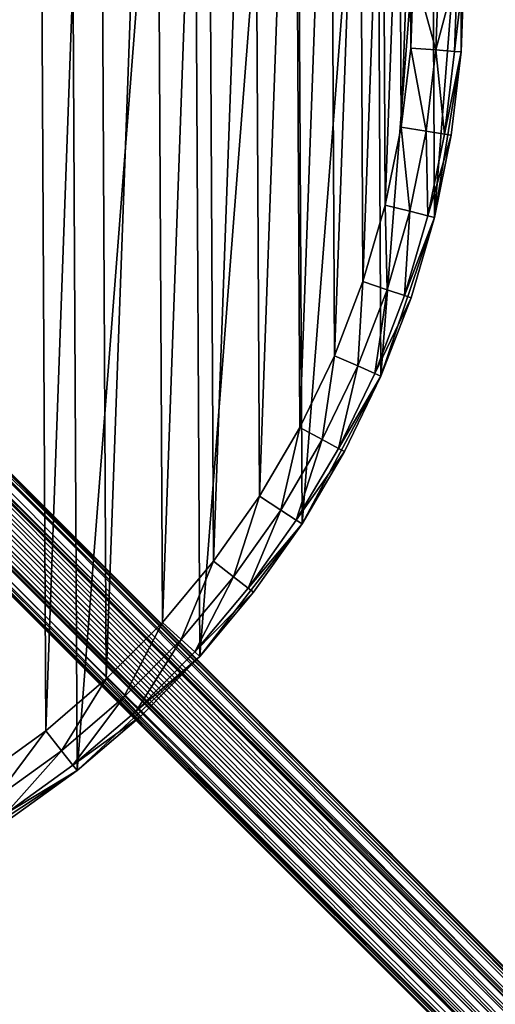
# Model space of a CAD drawing. Header units: millimetres. Extents: x -102 to 98, y 1 to 201.
# Tile 12 of 31: x 21 to 40, y 60 to 99. Entities that reach past the tile are written whole.
import ezdxf

# ---------------------------------------------------------------- set-up
doc = ezdxf.new("R2010")
doc.units = ezdxf.units.MM
doc.header["$LTSCALE"] = 25.4
doc.layers.get('0').update_dxf_attribs({"true_color": 0xff5454})

# ---------------------------------------------------------------- blocks, each defined once
blk = doc.blocks.new('COBA-ANTIQUE-I-9042.STL')
at = {"color": 39, "true_color": 0x42361f}
mesh = blk.add_polyface(dxfattribs=at)
corners = [(98.319, 201, -35.4), (-101.681, 1, -35.4), (-101.681, 201, -35.4), (98.319, 1, -35.4)]
mesh.append_faces([[corners[k] for k in face] for face in [(0, 1, 2), (1, 0, 3)]], dxfattribs={"vtx0": -1, "color": 39})
mesh = blk.add_polyface(dxfattribs=at)
corners = [(98.319, 1, -30), (-101.681, 201, -30), (-101.681, 1, -30), (98.319, 201, -30)]
mesh.append_faces([[corners[k] for k in face] for face in [(0, 1, 2), (1, 0, 3)]], dxfattribs={"vtx0": -1, "color": 39})
at = {"color": 250, "true_color": 0x262626}
mesh = blk.add_polyface(dxfattribs=at)
corners = [(-69.408, 169.364, -47.039), (66.406, 32.912, -47.1), (-69.769, 169.088, -47.1), (66.682, 33.274, -47.039)]
mesh.append_faces([[corners[k] for k in face] for face in [(0, 1, 2), (1, 0, 3)]], dxfattribs={"vtx0": -1, "color": 250})
mesh = blk.add_polyface(dxfattribs=at)
corners = [(-69.018, 169.539, -46.872), (66.682, 33.274, -47.039), (-69.408, 169.364, -47.039), (66.857, 33.663, -46.872)]
mesh.append_faces([[corners[k] for k in face] for face in [(0, 1, 2), (1, 0, 3)]], dxfattribs={"vtx0": -1, "color": 250})
mesh = blk.add_polyface(dxfattribs=at)
corners = [(-68.848, 169.591, -46.77), (66.857, 33.663, -46.872), (-69.018, 169.539, -46.872), (66.909, 33.833, -46.77)]
mesh.append_faces([[corners[k] for k in face] for face in [(0, 1, 2), (1, 0, 3)]], dxfattribs={"vtx0": -1, "color": 250})
mesh = blk.add_polyface(dxfattribs=at)
corners = [(-68.295, 169.696, -46.25), (66.909, 33.833, -46.77), (-68.848, 169.591, -46.77), (67.014, 34.386, -46.25)]
mesh.append_faces([[corners[k] for k in face] for face in [(0, 1, 2), (1, 0, 3)]], dxfattribs={"vtx0": -1, "color": 250})
mesh = blk.add_polyface(dxfattribs=at)
corners = [(3.957, 97.766, -45.4), (67.035, 34.602, -45.849), (-68.295, 169.696, -46.25)]
mesh.append_faces([[corners[k] for k in face] for face in [(0, 1, 2)]], dxfattribs={"color": 250})
mesh = blk.add_polyface(dxfattribs=at)
corners = [(67.035, 34.602, -45.849), (67.014, 34.386, -46.25), (-68.295, 169.696, -46.25)]
mesh.append_faces([[corners[k] for k in face] for face in [(0, 1, 2)]], dxfattribs={"color": 250})
mesh = blk.add_polyface(dxfattribs=at)
corners = [(-69.769, 169.088, -47.1), (66.046, 32.637, -47.039), (-70.045, 168.726, -47.039), (66.406, 32.912, -47.1)]
mesh.append_faces([[corners[k] for k in face] for face in [(0, 1, 2), (1, 0, 3)]], dxfattribs={"vtx0": -1, "color": 250})
mesh = blk.add_polyface(dxfattribs=at)
corners = [(-70.045, 168.726, -47.039), (65.655, 32.461, -46.872), (-70.22, 168.337, -46.872), (66.046, 32.637, -47.039)]
mesh.append_faces([[corners[k] for k in face] for face in [(0, 1, 2), (1, 0, 3)]], dxfattribs={"vtx0": -1, "color": 250})
mesh = blk.add_polyface(dxfattribs=at)
corners = [(-70.272, 168.167, -46.77), (64.932, 32.304, -46.25), (-70.377, 167.614, -46.25), (65.485, 32.409, -46.77)]
mesh.append_faces([[corners[k] for k in face] for face in [(0, 1, 2), (1, 0, 3)]], dxfattribs={"vtx0": -1, "color": 250})
mesh = blk.add_polyface(dxfattribs=at)
corners = [(-70.22, 168.337, -46.872), (65.485, 32.409, -46.77), (-70.272, 168.167, -46.77), (65.655, 32.461, -46.872)]
mesh.append_faces([[corners[k] for k in face] for face in [(0, 1, 2), (1, 0, 3)]], dxfattribs={"vtx0": -1, "color": 250})
mesh = blk.add_polyface(dxfattribs=at)
corners = [(-70.377, 167.614, -46.25), (64.932, 32.304, -46.25), (-70.398, 167.398, -45.85)]
mesh.append_faces([[corners[k] for k in face] for face in [(0, 1, 2)]], dxfattribs={"color": 250})
mesh = blk.add_polyface(dxfattribs=at)
corners = [(-7.32, 104.234, -45.4), (-70.398, 167.398, -45.85), (64.932, 32.304, -46.25)]
mesh.append_faces([[corners[k] for k in face] for face in [(0, 1, 2)]], dxfattribs={"color": 250})
mesh = blk.add_polyface(dxfattribs=at)
corners = [(-41.527, 97.486, 0), (-40.509, 110.615, 0), (-41.562, 104.093, 0), (-40.405, 90.976, 0), (-38.397, 116.874, 0), (-38.227, 84.739, 0), (-35.283, 122.701, 0), (-35.052, 78.946, 0), (-31.253, 127.936, 0), (-30.967, 73.754, 0), (-26.416, 132.436, 0), (-26.083, 69.305, 0), (-20.905, 136.078, 0), (-20.533, 65.721, 0), (-14.869, 138.764, 0), (-14.47, 63.099, 0), (-8.473, 140.419, 0), (-8.057, 61.511, 0), (-1.893, 140.999, 0), (-1.47, 61.001, 0), (4.694, 140.489, 0), (5.11, 61.581, 0), (11.107, 138.901, 0), (11.506, 63.236, 0), (17.17, 136.279, 0), (17.542, 65.922, 0), (22.72, 132.695, 0), (23.053, 69.564, 0), (27.604, 128.246, 0), (27.89, 74.064, 0), (31.689, 123.054, 0), (31.92, 79.299, 0), (34.864, 117.261, 0), (35.034, 85.126, 0), (37.042, 111.024, 0), (37.146, 91.385, 0), (38.164, 104.514, 0), (38.199, 97.907, 0)]
mesh.append_faces([[corners[k] for k in face] for face in [(0, 1, 2), (36, 35, 37)]], dxfattribs={"vtx0": -1, "color": 250})
mesh.append_faces([[corners[k] for k in face] for face in [(1, 3, 4), (4, 5, 6), (6, 7, 8), (8, 9, 10), (10, 11, 12), (12, 13, 14), (14, 15, 16), (16, 17, 18), (18, 19, 20), (20, 21, 22), (22, 23, 24), (24, 25, 26), (26, 27, 28), (28, 29, 30), (30, 31, 32), (32, 33, 34), (34, 35, 36)]], dxfattribs={"vtx0": -1, "vtx1": -1, "color": 250})
mesh.append_faces([[corners[k] for k in face] for face in [(1, 0, 3), (4, 3, 5), (6, 5, 7), (8, 7, 9), (10, 9, 11), (12, 11, 13), (14, 13, 15), (16, 15, 17), (18, 17, 19), (20, 19, 21), (22, 21, 23), (24, 23, 25), (26, 25, 27), (28, 27, 29), (30, 29, 31), (32, 31, 33), (34, 33, 35)]], dxfattribs={"vtx0": -1, "vtx2": -1, "color": 250})
mesh = blk.add_polyface(dxfattribs=at)
corners = [(-39.568, 103.938, -30), (-39.535, 97.662, -30), (-39.681, 100.799, -30), (-39.196, 107.057, -30), (-39.13, 94.548, -30), (-38.567, 110.134, -30), (-38.469, 91.477, -30), (-37.687, 113.149, -30), (-37.557, 88.472, -30), (-36.561, 116.081, -30), (-36.4, 85.552, -30), (-35.196, 118.909, -30), (-35.006, 82.738, -30), (-33.603, 121.616, -30), (-33.384, 80.048, -30), (-31.792, 124.181, -30), (-31.545, 77.502, -30), (-29.774, 126.589, -30), (-29.503, 75.116, -30), (-27.565, 128.821, -30), (-27.27, 72.907, -30), (-25.18, 130.864, -30), (-24.863, 70.89, -30), (-22.633, 132.702, -30), (-22.297, 69.078, -30), (-19.944, 134.324, -30), (-19.591, 67.485, -30), (-17.129, 135.718, -30), (-16.762, 66.121, -30), (-14.21, 136.875, -30), (-13.83, 64.994, -30), (-11.204, 137.787, -30), (-10.815, 64.114, -30), (-8.134, 138.448, -30), (-7.738, 63.486, -30), (-5.019, 138.853, -30), (-4.62, 63.114, -30), (-1.882, 138.999, -30), (-1.481, 63.001, -30), (1.257, 138.886, -30), (1.656, 63.147, -30), (4.375, 138.514, -30), (4.771, 63.552, -30), (7.452, 137.886, -30), (7.841, 64.213, -30), (10.467, 137.006, -30), (10.847, 65.125, -30), (13.399, 135.879, -30), (13.766, 66.282, -30), (16.228, 134.515, -30), (16.581, 67.676, -30), (18.934, 132.922, -30), (19.27, 69.298, -30), (21.5, 131.11, -30), (21.817, 71.136, -30), (23.907, 129.093, -30), (24.202, 73.179, -30), (26.14, 126.884, -30), (26.412, 75.411, -30), (28.182, 124.498, -30), (28.429, 77.819, -30), (30.021, 121.952, -30), (30.24, 80.384, -30), (31.643, 119.262, -30), (31.834, 83.091, -30), (33.037, 116.448, -30), (33.198, 85.919, -30), (34.194, 113.528, -30), (34.324, 88.851, -30), (35.106, 110.523, -30), (35.204, 91.866, -30), (35.767, 107.452, -30), (35.833, 94.943, -30), (36.172, 104.338, -30), (36.205, 98.062, -30), (36.318, 101.201, -30)]
mesh.append_faces([[corners[k] for k in face] for face in [(0, 1, 2), (74, 73, 75)]], dxfattribs={"vtx0": -1, "color": 250})
mesh.append_faces([[corners[k] for k in face] for face in [(1, 3, 4), (4, 5, 6), (6, 7, 8), (8, 9, 10), (10, 11, 12), (12, 13, 14), (14, 15, 16), (16, 17, 18), (18, 19, 20), (20, 21, 22), (22, 23, 24), (24, 25, 26), (26, 27, 28), (28, 29, 30), (30, 31, 32), (32, 33, 34), (34, 35, 36), (36, 37, 38), (38, 39, 40), (40, 41, 42), (42, 43, 44), (44, 45, 46), (46, 47, 48), (48, 49, 50), (50, 51, 52), (52, 53, 54), (54, 55, 56), (56, 57, 58), (58, 59, 60), (60, 61, 62), (62, 63, 64), (64, 65, 66), (66, 67, 68), (68, 69, 70), (70, 71, 72), (72, 73, 74)]], dxfattribs={"vtx0": -1, "vtx1": -1, "color": 250})
mesh.append_faces([[corners[k] for k in face] for face in [(1, 0, 3), (4, 3, 5), (6, 5, 7), (8, 7, 9), (10, 9, 11), (12, 11, 13), (14, 13, 15), (16, 15, 17), (18, 17, 19), (20, 19, 21), (22, 21, 23), (24, 23, 25), (26, 25, 27), (28, 27, 29), (30, 29, 31), (32, 31, 33), (34, 33, 35), (36, 35, 37), (38, 37, 39), (40, 39, 41), (42, 41, 43), (44, 43, 45), (46, 45, 47), (48, 47, 49), (50, 49, 51), (52, 51, 53), (54, 53, 55), (56, 55, 57), (58, 57, 59), (60, 59, 61), (62, 61, 63), (64, 63, 65), (66, 65, 67), (68, 67, 69), (70, 69, 71), (72, 71, 73)]], dxfattribs={"vtx0": -1, "vtx2": -1, "color": 250})
mesh = blk.add_polyface(dxfattribs=at)
corners = [(38.164, 104.514, 0), (38.199, 97.907, 0), (38.318, 101.211, -28)]
mesh.append_faces([[corners[k] for k in face] for face in [(0, 1, 2)]], dxfattribs={"color": 250})
mesh = blk.add_polyface(dxfattribs=at)
corners = [(-7.32, 104.234, -45.4), (64.932, 32.304, -46.25), (1.553, 95.362, -45.4)]
mesh.append_faces([[corners[k] for k in face] for face in [(0, 1, 2)]], dxfattribs={"color": 250})
mesh = blk.add_polyface(dxfattribs=at)
corners = [(36.318, 101.201, -30), (37.202, 97.985, -29.732), (36.205, 98.062, -30), (37.318, 101.206, -29.732)]
mesh.append_faces([[corners[k] for k in face] for face in [(0, 1, 2), (1, 0, 3)]], dxfattribs={"vtx0": -1, "color": 250})
mesh = blk.add_polyface(dxfattribs=at)
corners = [(37.202, 97.985, -29.732), (38.05, 101.21, -29), (37.932, 97.928, -29), (37.318, 101.206, -29.732)]
mesh.append_faces([[corners[k] for k in face] for face in [(0, 1, 2), (1, 0, 3)]], dxfattribs={"vtx0": -1, "color": 250})
mesh = blk.add_polyface(dxfattribs=at)
corners = [(37.932, 97.928, -29), (38.318, 101.211, -28), (38.199, 97.907, -28), (38.05, 101.21, -29)]
mesh.append_faces([[corners[k] for k in face] for face in [(0, 1, 2), (1, 0, 3)]], dxfattribs={"vtx0": -1, "color": 250})
mesh = blk.add_polyface(dxfattribs=at)
corners = [(38.318, 101.211, -28), (38.199, 97.907, 0), (38.199, 97.907, -28)]
mesh.append_faces([[corners[k] for k in face] for face in [(0, 1, 2)]], dxfattribs={"color": 250})
mesh = blk.add_polyface(dxfattribs=at)
corners = [(36.205, 98.062, -30), (36.82, 94.784, -29.732), (35.833, 94.943, -30), (37.202, 97.985, -29.732)]
mesh.append_faces([[corners[k] for k in face] for face in [(0, 1, 2), (1, 0, 3)]], dxfattribs={"vtx0": -1, "color": 250})
mesh = blk.add_polyface(dxfattribs=at)
corners = [(37.202, 97.985, -29.732), (37.543, 94.667, -29), (36.82, 94.784, -29.732), (37.932, 97.928, -29)]
mesh.append_faces([[corners[k] for k in face] for face in [(0, 1, 2), (1, 0, 3)]], dxfattribs={"vtx0": -1, "color": 250})
mesh = blk.add_polyface(dxfattribs=at)
corners = [(38.199, 97.907, 0), (37.146, 91.385, 0), (37.807, 94.625, -28)]
mesh.append_faces([[corners[k] for k in face] for face in [(0, 1, 2)]], dxfattribs={"color": 250})
mesh = blk.add_polyface(dxfattribs=at)
corners = [(37.543, 94.667, -29), (38.199, 97.907, -28), (37.807, 94.625, -28), (37.932, 97.928, -29)]
mesh.append_faces([[corners[k] for k in face] for face in [(0, 1, 2), (1, 0, 3)]], dxfattribs={"vtx0": -1, "color": 250})
mesh = blk.add_polyface(dxfattribs=at)
corners = [(38.199, 97.907, 0), (37.807, 94.625, -28), (38.199, 97.907, -28)]
mesh.append_faces([[corners[k] for k in face] for face in [(0, 1, 2)]], dxfattribs={"color": 250})
mesh = blk.add_polyface(dxfattribs=at)
corners = [(66.981, 34.155, -44.287), (3.836, 97.564, -44.55), (3.476, 97.044, -43.928)]
mesh.append_faces([[corners[k] for k in face] for face in [(0, 1, 2)]], dxfattribs={"color": 250})
mesh = blk.add_polyface(dxfattribs=at)
corners = [(3.948, 97.75, -45.155), (3.836, 97.564, -44.55), (67.014, 34.382, -44.544)]
mesh.append_faces([[corners[k] for k in face] for face in [(0, 1, 2)]], dxfattribs={"color": 250})
mesh = blk.add_polyface(dxfattribs=at)
corners = [(67.014, 34.382, -44.544), (3.836, 97.564, -44.55), (66.981, 34.155, -44.287)]
mesh.append_faces([[corners[k] for k in face] for face in [(0, 1, 2)]], dxfattribs={"color": 250})
mesh = blk.add_polyface(dxfattribs=at)
corners = [(3.957, 97.766, -45.4), (3.948, 97.75, -45.155), (67.035, 34.602, -44.952)]
mesh.append_faces([[corners[k] for k in face] for face in [(0, 1, 2)]], dxfattribs={"color": 250})
mesh = blk.add_polyface(dxfattribs=at)
corners = [(67.014, 34.382, -44.544), (67.035, 34.602, -44.952), (3.948, 97.75, -45.155)]
mesh.append_faces([[corners[k] for k in face] for face in [(0, 1, 2)]], dxfattribs={"color": 250})
mesh = blk.add_polyface(dxfattribs=at)
corners = [(3.957, 97.766, -45.4), (67.035, 34.602, -44.952), (67.041, 34.682, -45.4)]
mesh.append_faces([[corners[k] for k in face] for face in [(0, 1, 2)]], dxfattribs={"color": 250})
mesh = blk.add_polyface(dxfattribs=at)
corners = [(3.957, 97.766, -45.4), (67.041, 34.682, -45.4), (67.035, 34.602, -45.849)]
mesh.append_faces([[corners[k] for k in face] for face in [(0, 1, 2)]], dxfattribs={"color": 250})
mesh = blk.add_polyface(dxfattribs=at)
corners = [(66.406, 32.912, -43.7), (3.216, 96.726, -43.758), (2.915, 96.404, -43.7)]
mesh.append_faces([[corners[k] for k in face] for face in [(0, 1, 2)]], dxfattribs={"color": 250})
mesh = blk.add_polyface(dxfattribs=at)
corners = [(66.682, 33.274, -43.761), (3.476, 97.044, -43.928), (3.216, 96.726, -43.758)]
mesh.append_faces([[corners[k] for k in face] for face in [(0, 1, 2)]], dxfattribs={"color": 250})
mesh = blk.add_polyface(dxfattribs=at)
corners = [(66.682, 33.274, -43.761), (3.216, 96.726, -43.758), (66.406, 32.912, -43.7)]
mesh.append_faces([[corners[k] for k in face] for face in [(0, 1, 2)]], dxfattribs={"color": 250})
mesh = blk.add_polyface(dxfattribs=at)
corners = [(66.857, 33.663, -43.928), (3.476, 97.044, -43.928), (66.682, 33.274, -43.761)]
mesh.append_faces([[corners[k] for k in face] for face in [(0, 1, 2)]], dxfattribs={"color": 250})
mesh = blk.add_polyface(dxfattribs=at)
corners = [(66.913, 33.845, -44.038), (3.476, 97.044, -43.928), (66.857, 33.663, -43.928)]
mesh.append_faces([[corners[k] for k in face] for face in [(0, 1, 2)]], dxfattribs={"color": 250})
mesh = blk.add_polyface(dxfattribs=at)
corners = [(66.981, 34.155, -44.287), (3.476, 97.044, -43.928), (66.913, 33.845, -44.038)]
mesh.append_faces([[corners[k] for k in face] for face in [(0, 1, 2)]], dxfattribs={"color": 250})
mesh = blk.add_polyface(dxfattribs=at)
corners = [(66.044, 32.636, -43.761), (2.915, 96.404, -43.7), (2.592, 96.102, -43.758)]
mesh.append_faces([[corners[k] for k in face] for face in [(0, 1, 2)]], dxfattribs={"color": 250})
mesh = blk.add_polyface(dxfattribs=at)
corners = [(66.406, 32.912, -43.7), (2.915, 96.404, -43.7), (66.044, 32.636, -43.761)]
mesh.append_faces([[corners[k] for k in face] for face in [(0, 1, 2)]], dxfattribs={"color": 250})
mesh = blk.add_polyface(dxfattribs=at)
corners = [(65.655, 32.461, -43.928), (2.592, 96.102, -43.758), (2.274, 95.842, -43.928)]
mesh.append_faces([[corners[k] for k in face] for face in [(0, 1, 2)]], dxfattribs={"color": 250})
mesh = blk.add_polyface(dxfattribs=at)
corners = [(66.044, 32.636, -43.761), (2.592, 96.102, -43.758), (65.655, 32.461, -43.928)]
mesh.append_faces([[corners[k] for k in face] for face in [(0, 1, 2)]], dxfattribs={"color": 250})
mesh = blk.add_polyface(dxfattribs=at)
corners = [(65.485, 32.409, -44.03), (2.274, 95.842, -43.928), (1.754, 95.482, -44.55)]
mesh.append_faces([[corners[k] for k in face] for face in [(0, 1, 2)]], dxfattribs={"color": 250})
mesh = blk.add_polyface(dxfattribs=at)
corners = [(65.655, 32.461, -43.928), (2.274, 95.842, -43.928), (65.485, 32.409, -44.03)]
mesh.append_faces([[corners[k] for k in face] for face in [(0, 1, 2)]], dxfattribs={"color": 250})
mesh = blk.add_polyface(dxfattribs=at)
corners = [(1.569, 95.371, -45.155), (1.553, 95.362, -45.4), (64.636, 32.278, -45.4)]
mesh.append_faces([[corners[k] for k in face] for face in [(0, 1, 2)]], dxfattribs={"color": 250})
mesh = blk.add_polyface(dxfattribs=at)
corners = [(1.553, 95.362, -45.4), (64.932, 32.304, -46.25), (64.716, 32.283, -45.848)]
mesh.append_faces([[corners[k] for k in face] for face in [(0, 1, 2)]], dxfattribs={"color": 250})
mesh = blk.add_polyface(dxfattribs=at)
corners = [(1.553, 95.362, -45.4), (64.716, 32.283, -45.848), (64.636, 32.278, -45.4)]
mesh.append_faces([[corners[k] for k in face] for face in [(0, 1, 2)]], dxfattribs={"color": 250})
mesh = blk.add_polyface(dxfattribs=at)
corners = [(1.754, 95.482, -44.55), (1.569, 95.371, -45.155), (64.716, 32.283, -44.951)]
mesh.append_faces([[corners[k] for k in face] for face in [(0, 1, 2)]], dxfattribs={"color": 250})
mesh = blk.add_polyface(dxfattribs=at)
corners = [(64.716, 32.283, -44.951), (1.569, 95.371, -45.155), (64.636, 32.278, -45.4)]
mesh.append_faces([[corners[k] for k in face] for face in [(0, 1, 2)]], dxfattribs={"color": 250})
mesh = blk.add_polyface(dxfattribs=at)
corners = [(65.485, 32.409, -44.03), (1.754, 95.482, -44.55), (64.932, 32.304, -44.55)]
mesh.append_faces([[corners[k] for k in face] for face in [(0, 1, 2)]], dxfattribs={"color": 250})
mesh = blk.add_polyface(dxfattribs=at)
corners = [(1.754, 95.482, -44.55), (64.716, 32.283, -44.951), (64.932, 32.304, -44.55)]
mesh.append_faces([[corners[k] for k in face] for face in [(0, 1, 2)]], dxfattribs={"color": 250})
mesh = blk.add_polyface(dxfattribs=at)
corners = [(35.833, 94.943, -30), (36.175, 91.626, -29.732), (35.204, 91.866, -30), (36.82, 94.784, -29.732)]
mesh.append_faces([[corners[k] for k in face] for face in [(0, 1, 2), (1, 0, 3)]], dxfattribs={"vtx0": -1, "color": 250})
mesh = blk.add_polyface(dxfattribs=at)
corners = [(36.82, 94.784, -29.732), (36.886, 91.45, -29), (36.175, 91.626, -29.732), (37.543, 94.667, -29)]
mesh.append_faces([[corners[k] for k in face] for face in [(0, 1, 2), (1, 0, 3)]], dxfattribs={"vtx0": -1, "color": 250})
mesh = blk.add_polyface(dxfattribs=at)
corners = [(36.886, 91.45, -29), (37.807, 94.625, -28), (37.146, 91.385, -28), (37.543, 94.667, -29)]
mesh.append_faces([[corners[k] for k in face] for face in [(0, 1, 2), (1, 0, 3)]], dxfattribs={"vtx0": -1, "color": 250})
mesh = blk.add_polyface(dxfattribs=at)
corners = [(37.807, 94.625, -28), (37.146, 91.385, 0), (37.146, 91.385, -28)]
mesh.append_faces([[corners[k] for k in face] for face in [(0, 1, 2)]], dxfattribs={"color": 250})
mesh = blk.add_polyface(dxfattribs=at)
corners = [(35.204, 91.866, -30), (35.272, 88.532, -29.732), (34.324, 88.851, -30), (36.175, 91.626, -29.732)]
mesh.append_faces([[corners[k] for k in face] for face in [(0, 1, 2), (1, 0, 3)]], dxfattribs={"vtx0": -1, "color": 250})
mesh = blk.add_polyface(dxfattribs=at)
corners = [(37.146, 91.385, 0), (35.034, 85.126, 0), (36.219, 88.212, -28)]
mesh.append_faces([[corners[k] for k in face] for face in [(0, 1, 2)]], dxfattribs={"color": 250})
mesh = blk.add_polyface(dxfattribs=at)
corners = [(36.175, 91.626, -29.732), (35.965, 88.298, -29), (35.272, 88.532, -29.732), (36.886, 91.45, -29)]
mesh.append_faces([[corners[k] for k in face] for face in [(0, 1, 2), (1, 0, 3)]], dxfattribs={"vtx0": -1, "color": 250})
mesh = blk.add_polyface(dxfattribs=at)
corners = [(35.965, 88.298, -29), (37.146, 91.385, -28), (36.219, 88.212, -28), (36.886, 91.45, -29)]
mesh.append_faces([[corners[k] for k in face] for face in [(0, 1, 2), (1, 0, 3)]], dxfattribs={"vtx0": -1, "color": 250})
mesh = blk.add_polyface(dxfattribs=at)
corners = [(37.146, 91.385, 0), (36.219, 88.212, -28), (37.146, 91.385, -28)]
mesh.append_faces([[corners[k] for k in face] for face in [(0, 1, 2)]], dxfattribs={"color": 250})
mesh = blk.add_polyface(dxfattribs=at)
corners = [(34.324, 88.851, -30), (34.116, 85.523, -29.732), (33.198, 85.919, -30), (35.272, 88.532, -29.732)]
mesh.append_faces([[corners[k] for k in face] for face in [(0, 1, 2), (1, 0, 3)]], dxfattribs={"vtx0": -1, "color": 250})
mesh = blk.add_polyface(dxfattribs=at)
corners = [(35.272, 88.532, -29.732), (34.788, 85.232, -29), (34.116, 85.523, -29.732), (35.965, 88.298, -29)]
mesh.append_faces([[corners[k] for k in face] for face in [(0, 1, 2), (1, 0, 3)]], dxfattribs={"vtx0": -1, "color": 250})
mesh = blk.add_polyface(dxfattribs=at)
corners = [(34.788, 85.232, -29), (36.219, 88.212, -28), (35.034, 85.126, -28), (35.965, 88.298, -29)]
mesh.append_faces([[corners[k] for k in face] for face in [(0, 1, 2), (1, 0, 3)]], dxfattribs={"vtx0": -1, "color": 250})
mesh = blk.add_polyface(dxfattribs=at)
corners = [(36.219, 88.212, -28), (35.034, 85.126, 0), (35.034, 85.126, -28)]
mesh.append_faces([[corners[k] for k in face] for face in [(0, 1, 2)]], dxfattribs={"color": 250})
mesh = blk.add_polyface(dxfattribs=at)
corners = [(33.198, 85.919, -30), (32.716, 82.619, -29.732), (31.834, 83.091, -30), (34.116, 85.523, -29.732)]
mesh.append_faces([[corners[k] for k in face] for face in [(0, 1, 2), (1, 0, 3)]], dxfattribs={"vtx0": -1, "color": 250})
mesh = blk.add_polyface(dxfattribs=at)
corners = [(34.116, 85.523, -29.732), (33.361, 82.274, -29), (32.716, 82.619, -29.732), (34.788, 85.232, -29)]
mesh.append_faces([[corners[k] for k in face] for face in [(0, 1, 2), (1, 0, 3)]], dxfattribs={"vtx0": -1, "color": 250})
mesh = blk.add_polyface(dxfattribs=at)
corners = [(35.034, 85.126, 0), (31.92, 79.299, 0), (33.597, 82.148, -28)]
mesh.append_faces([[corners[k] for k in face] for face in [(0, 1, 2)]], dxfattribs={"color": 250})
mesh = blk.add_polyface(dxfattribs=at)
corners = [(33.361, 82.274, -29), (35.034, 85.126, -28), (33.597, 82.148, -28), (34.788, 85.232, -29)]
mesh.append_faces([[corners[k] for k in face] for face in [(0, 1, 2), (1, 0, 3)]], dxfattribs={"vtx0": -1, "color": 250})
mesh = blk.add_polyface(dxfattribs=at)
corners = [(35.034, 85.126, 0), (33.597, 82.148, -28), (35.034, 85.126, -28)]
mesh.append_faces([[corners[k] for k in face] for face in [(0, 1, 2)]], dxfattribs={"color": 250})
mesh = blk.add_polyface(dxfattribs=at)
corners = [(31.834, 83.091, -30), (31.08, 79.842, -29.732), (30.24, 80.384, -30), (32.716, 82.619, -29.732)]
mesh.append_faces([[corners[k] for k in face] for face in [(0, 1, 2), (1, 0, 3)]], dxfattribs={"vtx0": -1, "color": 250})
mesh = blk.add_polyface(dxfattribs=at)
corners = [(32.716, 82.619, -29.732), (31.695, 79.445, -29), (31.08, 79.842, -29.732), (33.361, 82.274, -29)]
mesh.append_faces([[corners[k] for k in face] for face in [(0, 1, 2), (1, 0, 3)]], dxfattribs={"vtx0": -1, "color": 250})
mesh = blk.add_polyface(dxfattribs=at)
corners = [(31.695, 79.445, -29), (33.597, 82.148, -28), (31.92, 79.299, -28), (33.361, 82.274, -29)]
mesh.append_faces([[corners[k] for k in face] for face in [(0, 1, 2), (1, 0, 3)]], dxfattribs={"vtx0": -1, "color": 250})
mesh = blk.add_polyface(dxfattribs=at)
corners = [(33.597, 82.148, -28), (31.92, 79.299, 0), (31.92, 79.299, -28)]
mesh.append_faces([[corners[k] for k in face] for face in [(0, 1, 2)]], dxfattribs={"color": 250})
mesh = blk.add_polyface(dxfattribs=at)
corners = [(30.24, 80.384, -30), (29.221, 77.208, -29.732), (28.429, 77.819, -30), (31.08, 79.842, -29.732)]
mesh.append_faces([[corners[k] for k in face] for face in [(0, 1, 2), (1, 0, 3)]], dxfattribs={"vtx0": -1, "color": 250})
mesh = blk.add_polyface(dxfattribs=at)
corners = [(31.08, 79.842, -29.732), (29.801, 76.762, -29), (29.221, 77.208, -29.732), (31.695, 79.445, -29)]
mesh.append_faces([[corners[k] for k in face] for face in [(0, 1, 2), (1, 0, 3)]], dxfattribs={"vtx0": -1, "color": 250})
mesh = blk.add_polyface(dxfattribs=at)
corners = [(31.92, 79.299, 0), (27.89, 74.064, 0), (30.013, 76.598, -28)]
mesh.append_faces([[corners[k] for k in face] for face in [(0, 1, 2)]], dxfattribs={"color": 250})
mesh = blk.add_polyface(dxfattribs=at)
corners = [(29.801, 76.762, -29), (31.92, 79.299, -28), (30.013, 76.598, -28), (31.695, 79.445, -29)]
mesh.append_faces([[corners[k] for k in face] for face in [(0, 1, 2), (1, 0, 3)]], dxfattribs={"vtx0": -1, "color": 250})
mesh = blk.add_polyface(dxfattribs=at)
corners = [(31.92, 79.299, 0), (30.013, 76.598, -28), (31.92, 79.299, -28)]
mesh.append_faces([[corners[k] for k in face] for face in [(0, 1, 2)]], dxfattribs={"color": 250})
mesh = blk.add_polyface(dxfattribs=at)
corners = [(28.429, 77.819, -30), (27.151, 74.738, -29.732), (26.412, 75.411, -30), (29.221, 77.208, -29.732)]
mesh.append_faces([[corners[k] for k in face] for face in [(0, 1, 2), (1, 0, 3)]], dxfattribs={"vtx0": -1, "color": 250})
mesh = blk.add_polyface(dxfattribs=at)
corners = [(29.221, 77.208, -29.732), (27.692, 74.245, -29), (27.151, 74.738, -29.732), (29.801, 76.762, -29)]
mesh.append_faces([[corners[k] for k in face] for face in [(0, 1, 2), (1, 0, 3)]], dxfattribs={"vtx0": -1, "color": 250})
mesh = blk.add_polyface(dxfattribs=at)
corners = [(27.692, 74.245, -29), (30.013, 76.598, -28), (27.89, 74.064, -28), (29.801, 76.762, -29)]
mesh.append_faces([[corners[k] for k in face] for face in [(0, 1, 2), (1, 0, 3)]], dxfattribs={"vtx0": -1, "color": 250})
mesh = blk.add_polyface(dxfattribs=at)
corners = [(30.013, 76.598, -28), (27.89, 74.064, 0), (27.89, 74.064, -28)]
mesh.append_faces([[corners[k] for k in face] for face in [(0, 1, 2)]], dxfattribs={"color": 250})
mesh = blk.add_polyface(dxfattribs=at)
corners = [(26.412, 75.411, -30), (24.884, 72.447, -29.732), (24.202, 73.179, -30), (27.151, 74.738, -29.732)]
mesh.append_faces([[corners[k] for k in face] for face in [(0, 1, 2), (1, 0, 3)]], dxfattribs={"vtx0": -1, "color": 250})
mesh = blk.add_polyface(dxfattribs=at)
corners = [(27.151, 74.738, -29.732), (25.382, 71.911, -29), (24.884, 72.447, -29.732), (27.692, 74.245, -29)]
mesh.append_faces([[corners[k] for k in face] for face in [(0, 1, 2), (1, 0, 3)]], dxfattribs={"vtx0": -1, "color": 250})
mesh = blk.add_polyface(dxfattribs=at)
corners = [(25.382, 71.911, -29), (27.89, 74.064, -28), (25.565, 71.714, -28), (27.692, 74.245, -29)]
mesh.append_faces([[corners[k] for k in face] for face in [(0, 1, 2), (1, 0, 3)]], dxfattribs={"vtx0": -1, "color": 250})
mesh = blk.add_polyface(dxfattribs=at)
corners = [(23.053, 69.564, 0), (25.565, 71.714, -28), (27.89, 74.064, 0)]
mesh.append_faces([[corners[k] for k in face] for face in [(0, 1, 2)]], dxfattribs={"color": 250})
mesh = blk.add_polyface(dxfattribs=at)
corners = [(27.89, 74.064, 0), (25.565, 71.714, -28), (27.89, 74.064, -28)]
mesh.append_faces([[corners[k] for k in face] for face in [(0, 1, 2)]], dxfattribs={"color": 250})
mesh = blk.add_polyface(dxfattribs=at)
corners = [(24.202, 73.179, -30), (22.435, 70.35, -29.732), (21.817, 71.136, -30), (24.884, 72.447, -29.732)]
mesh.append_faces([[corners[k] for k in face] for face in [(0, 1, 2), (1, 0, 3)]], dxfattribs={"vtx0": -1, "color": 250})
mesh = blk.add_polyface(dxfattribs=at)
corners = [(24.884, 72.447, -29.732), (22.888, 69.775, -29), (22.435, 70.35, -29.732), (25.382, 71.911, -29)]
mesh.append_faces([[corners[k] for k in face] for face in [(0, 1, 2), (1, 0, 3)]], dxfattribs={"vtx0": -1, "color": 250})
mesh = blk.add_polyface(dxfattribs=at)
corners = [(25.565, 71.714, -28), (22.888, 69.775, -29), (25.382, 71.911, -29), (23.053, 69.564, -28)]
mesh.append_faces([[corners[k] for k in face] for face in [(0, 1, 2), (1, 0, 3)]], dxfattribs={"vtx0": -1, "color": 250})
mesh = blk.add_polyface(dxfattribs=at)
corners = [(23.053, 69.564, 0), (23.053, 69.564, -28), (25.565, 71.714, -28)]
mesh.append_faces([[corners[k] for k in face] for face in [(0, 1, 2)]], dxfattribs={"color": 250})
mesh = blk.add_polyface(dxfattribs=at)
corners = [(21.817, 71.136, -30), (19.822, 68.464, -29.732), (19.27, 69.298, -30), (22.435, 70.35, -29.732)]
mesh.append_faces([[corners[k] for k in face] for face in [(0, 1, 2), (1, 0, 3)]], dxfattribs={"vtx0": -1, "color": 250})
mesh = blk.add_polyface(dxfattribs=at)
corners = [(22.435, 70.35, -29.732), (20.225, 67.853, -29), (19.822, 68.464, -29.732), (22.888, 69.775, -29)]
mesh.append_faces([[corners[k] for k in face] for face in [(0, 1, 2), (1, 0, 3)]], dxfattribs={"vtx0": -1, "color": 250})
mesh = blk.add_polyface(dxfattribs=at)
corners = [(17.542, 65.922, 0), (20.373, 67.629, -28), (23.053, 69.564, 0)]
mesh.append_faces([[corners[k] for k in face] for face in [(0, 1, 2)]], dxfattribs={"color": 250})
mesh = blk.add_polyface(dxfattribs=at)
corners = [(23.053, 69.564, -28), (20.225, 67.853, -29), (22.888, 69.775, -29), (20.373, 67.629, -28)]
mesh.append_faces([[corners[k] for k in face] for face in [(0, 1, 2), (1, 0, 3)]], dxfattribs={"vtx0": -1, "color": 250})
mesh = blk.add_polyface(dxfattribs=at)
corners = [(23.053, 69.564, 0), (20.373, 67.629, -28), (23.053, 69.564, -28)]
mesh.append_faces([[corners[k] for k in face] for face in [(0, 1, 2)]], dxfattribs={"color": 250})

msp = doc.modelspace()

# ---------------------------------------------------------------- block references
at = {"color": 0}
msp.add_blockref('COBA-ANTIQUE-I-9042.STL', (0, 0), dxfattribs=at)

doc.saveas('drawing.dxf')
